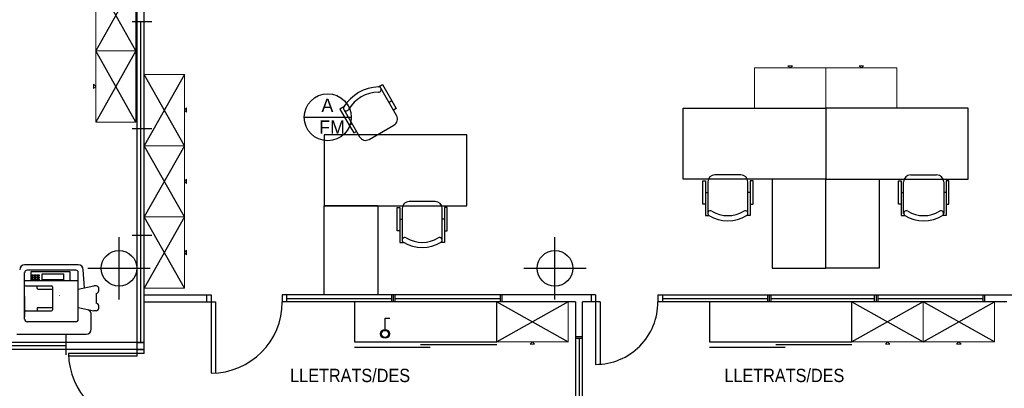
# Model space of a CAD drawing. Header units: metres. Extents: x -1 to 438, y -6 to 39.
# Tile 8 of 13: x 404.72 to 415.78, y 16.45 to 20.59. Entities that reach past the tile are written whole.
import ezdxf

# ---------------------------------------------------------------- set-up
doc = ezdxf.new("R2010")
doc.units = ezdxf.units.M
doc.linetypes.add('CONTINUA', pattern=[0])
for name, color, linetype, lineweight in [('INS P3  ELECTRICITAT ACTUAL', 7, 'CONTINUA', 25), ('P3  TEXT ACTUAL', 7, 'CONTINUA', 25), ('P3 MOBLES ACTUAL', 7, 'CONTINUA', 25), ('P3 MURS ACTUAL', 7, 'CONTINUA', 25)]:
    doc.layers.add(name, color=color, linetype=linetype, lineweight=lineweight)
doc.styles.add('ARIAL', font='arial.ttf')
doc.styles.add('Century Gothic', font='txt')
doc.styles.add('SIMPLEX', font='simplex_.ttf')

msp = doc.modelspace()

# ---------------------------------------------------------------- linework, layer by layer
at = {"layer": 'INS P3  ELECTRICITAT ACTUAL', "color": 180, "transparency": 33554687}
msp.add_lwpolyline([(408.825, 17.103), (408.825, 17.238), (408.879, 17.238)], dxfattribs=at)
for radius in [0.0501, 0.0397]:
    msp.add_circle((408.825, 17.062), radius, dxfattribs=at)
for start, end in [(0, 180), (180, 0)]:
    msp.add_arc((408.825, 17.062), 0.045, start, end, dxfattribs=at)
at = {"layer": 'P3 MOBLES ACTUAL', "transparency": 33554687}
for p, q in [((406.027, 21.042), (405.577, 20.242)), ((406.027, 20.242), (405.577, 21.042)), ((406.027, 20.242), (405.577, 19.442)), ((406.027, 19.442), (405.577, 20.242)), ((406.571, 19.976), (406.121, 19.176)), ((406.571, 19.176), (406.121, 19.976)), ((406.571, 19.176), (406.121, 18.376)), ((406.571, 18.376), (406.121, 19.176)), ((406.571, 18.376), (406.121, 17.576)), ((406.571, 17.576), (406.121, 18.376)), ((410.081, 17.421), (410.881, 16.971)), ((410.881, 17.421), (410.081, 16.971)), ((414.071, 17.421), (414.871, 16.971)), ((414.871, 17.421), (414.071, 16.971)), ((414.871, 16.971), (415.671, 17.421)), ((415.671, 16.971), (414.871, 17.421)), ((409.224, 16.941), (410.081, 16.941)), ((413.214, 16.941), (414.071, 16.941)), ((408.481, 16.911), (409.331, 16.911)), ((412.471, 16.911), (413.321, 16.911))]:
    msp.add_line(p, q, dxfattribs=at)
at = {"layer": 'P3 MOBLES ACTUAL', "color": 180, "transparency": 33554687}
for p, q in [((408.955, 19.516), (408.778, 19.822)), ((408.362, 19.582), (408.539, 19.276)), ((408.9, 19.681), (408.87, 19.663)), ((408.946, 19.592), (408.924, 19.579)), ((408.424, 19.406), (408.454, 19.423)), ((408.648, 19.247), (408.926, 19.407)), ((412.821, 18.849), (412.531, 18.849)), ((414.731, 18.849), (415.021, 18.849)), ((412.451, 18.769), (412.451, 18.415)), ((412.901, 18.415), (412.901, 18.769)), ((414.651, 18.415), (414.651, 18.769)), ((415.101, 18.769), (415.101, 18.415)), ((412.425, 18.649), (412.451, 18.649)), ((412.928, 18.649), (412.901, 18.649)), ((414.625, 18.649), (414.651, 18.649)), ((415.128, 18.649), (415.101, 18.649)), ((408.743, 18.499), (408.143, 18.499)), ((409.388, 18.549), (409.098, 18.549)), ((409.018, 18.469), (409.018, 18.115)), ((409.468, 18.115), (409.468, 18.469)), ((408.991, 18.349), (409.018, 18.349)), ((409.494, 18.349), (409.468, 18.349)), ((405.379, 17.838), (404.777, 17.838)), ((404.777, 17.226), (404.777, 17.75)), ((405.352, 17.778), (404.805, 17.778)), ((405.289, 17.759), (404.848, 17.759)), ((404.848, 17.759), (404.848, 17.663)), ((404.851, 17.714), (404.851, 17.725)), ((404.851, 17.725), (404.873, 17.725)), ((404.873, 17.714), (404.851, 17.714)), ((404.851, 17.691), (404.851, 17.703)), ((404.851, 17.703), (404.873, 17.703)), ((404.873, 17.725), (404.873, 17.714)), ((404.873, 17.703), (404.873, 17.691)), ((404.884, 17.714), (404.884, 17.725)), ((404.884, 17.725), (404.906, 17.725)), ((404.906, 17.714), (404.884, 17.714)), ((404.884, 17.691), (404.884, 17.703)), ((404.884, 17.703), (404.906, 17.703)), ((404.906, 17.725), (404.906, 17.714)), ((404.906, 17.703), (404.906, 17.691)), ((404.917, 17.714), (404.917, 17.725)), ((404.917, 17.725), (404.94, 17.725)), ((404.94, 17.714), (404.917, 17.714)), ((404.917, 17.691), (404.917, 17.703)), ((404.917, 17.703), (404.94, 17.703)), ((404.94, 17.725), (404.94, 17.714)), ((404.94, 17.703), (404.94, 17.691)), ((404.974, 17.669), (404.974, 17.735)), ((404.974, 17.735), (405.214, 17.735)), ((405.214, 17.735), (405.214, 17.669)), ((405.289, 17.663), (405.289, 17.759)), ((405.379, 17.226), (405.379, 17.75)), ((405.45, 17.58), (405.435, 17.782)), ((405.379, 17.658), (404.777, 17.658)), ((404.788, 17.602), (405.078, 17.602)), ((404.848, 17.663), (405.289, 17.663)), ((404.873, 17.691), (404.851, 17.691)), ((404.851, 17.669), (404.851, 17.68)), ((404.851, 17.68), (404.873, 17.68)), ((404.873, 17.669), (404.851, 17.669)), ((404.873, 17.68), (404.873, 17.669)), ((404.906, 17.691), (404.884, 17.691)), ((404.884, 17.669), (404.884, 17.68)), ((404.884, 17.68), (404.906, 17.68)), ((404.906, 17.669), (404.884, 17.669)), ((404.906, 17.68), (404.906, 17.669)), ((404.916, 17.577), (404.916, 17.602)), ((404.94, 17.691), (404.917, 17.691)), ((404.917, 17.669), (404.917, 17.68)), ((404.917, 17.68), (404.94, 17.68)), ((404.94, 17.669), (404.917, 17.669)), ((404.94, 17.68), (404.94, 17.669)), ((405.214, 17.669), (404.974, 17.669)), ((405.089, 17.591), (405.089, 17.332)), ((405.379, 17.565), (405.553, 17.602)), ((405.581, 17.602), (405.553, 17.602)), ((404.777, 17.481), (404.777, 17.258)), ((404.927, 17.565), (405.089, 17.565)), ((405.581, 17.517), (405.581, 17.406)), ((405.581, 17.517), (405.581, 17.517)), ((405.608, 17.574), (405.608, 17.545)), ((405.581, 17.406), (405.581, 17.406)), ((405.608, 17.378), (405.608, 17.349)), ((404.788, 17.321), (405.078, 17.321)), ((404.916, 17.346), (404.916, 17.321)), ((404.927, 17.357), (405.089, 17.357)), ((405.379, 17.357), (405.553, 17.321)), ((405.525, 17.113), (405.525, 17.28)), ((405.581, 17.321), (405.553, 17.321)), ((405.352, 17.198), (404.805, 17.198)), ((404.688, 17.057), (405.469, 17.057))]:
    msp.add_line(p, q, dxfattribs=at)
at = {"layer": 'P3 MOBLES ACTUAL', "color": 180, "lineweight": 13, "transparency": 33554687}
for points in [[(405.577, 21.042), (405.577, 20.242), (406.027, 20.242), (406.027, 21.042), (405.577, 21.042)], [(405.577, 20.242), (405.577, 19.442), (406.027, 19.442), (406.027, 20.242), (405.577, 20.242)], [(412.976, 20.049), (413.776, 20.049), (413.776, 19.599), (412.976, 19.599), (412.976, 20.049)], [(413.376, 20.049), (413.351, 20.074), (413.401, 20.074), (413.376, 20.049)], [(413.776, 20.049), (414.576, 20.049), (414.576, 19.599), (413.776, 19.599), (413.776, 20.049)], [(414.176, 20.049), (414.151, 20.074), (414.201, 20.074), (414.176, 20.049)], [(406.571, 19.976), (406.571, 19.176), (406.121, 19.176), (406.121, 19.976), (406.571, 19.976)], [(405.577, 19.842), (405.552, 19.867), (405.552, 19.817), (405.577, 19.842)], [(406.571, 19.576), (406.596, 19.601), (406.596, 19.551), (406.571, 19.576)], [(406.571, 19.176), (406.571, 18.376), (406.121, 18.376), (406.121, 19.176), (406.571, 19.176)], [(406.571, 18.776), (406.596, 18.801), (406.596, 18.751), (406.571, 18.776)], [(406.571, 18.376), (406.571, 17.576), (406.121, 17.576), (406.121, 18.376), (406.571, 18.376)], [(406.571, 17.976), (406.596, 18.001), (406.596, 17.951), (406.571, 17.976)], [(410.081, 16.971), (410.881, 16.971), (410.881, 17.421), (410.081, 17.421), (410.081, 16.971)], [(414.071, 16.971), (414.871, 16.971), (414.871, 17.421), (414.071, 17.421), (414.071, 16.971)], [(414.871, 16.971), (415.671, 16.971), (415.671, 17.421), (414.871, 17.421), (414.871, 16.971)], [(410.481, 16.971), (410.456, 16.946), (410.506, 16.946), (410.481, 16.971)], [(414.471, 16.971), (414.446, 16.946), (414.496, 16.946), (414.471, 16.971)], [(415.271, 16.971), (415.246, 16.946), (415.296, 16.946), (415.271, 16.971)]]:
    msp.add_lwpolyline(points, close=True, dxfattribs=at)
at = {"layer": 'P3 MOBLES ACTUAL', "color": 180, "transparency": 33554687}
for points in [[(408.751, 19.837), (408.795, 19.863), (408.9, 19.681), (408.95, 19.594), (408.92, 19.577)], [(408.363, 19.613), (408.319, 19.588), (408.424, 19.406), (408.474, 19.319), (408.504, 19.337)], [(412.425, 18.52), (412.394, 18.52), (412.394, 18.78), (412.425, 18.78), (412.425, 18.39), (412.465, 18.39)], [(412.928, 18.52), (412.959, 18.52), (412.959, 18.78), (412.928, 18.78), (412.928, 18.39), (412.888, 18.39)], [(414.625, 18.52), (414.594, 18.52), (414.594, 18.78), (414.625, 18.78), (414.625, 18.39), (414.665, 18.39)], [(415.128, 18.52), (415.159, 18.52), (415.159, 18.78), (415.128, 18.78), (415.128, 18.39), (415.088, 18.39)], [(408.991, 18.22), (408.96, 18.22), (408.96, 18.48), (408.991, 18.48), (408.991, 18.09), (409.031, 18.09)], [(409.494, 18.22), (409.525, 18.22), (409.525, 18.48), (409.494, 18.48), (409.494, 18.09), (409.454, 18.09)]]:
    msp.add_lwpolyline(points, dxfattribs=at)
for points in [[(413.776, 18.799), (412.176, 18.799), (412.176, 19.599), (413.776, 19.599), (413.776, 18.799)], [(413.776, 18.799), (415.376, 18.799), (415.376, 19.599), (413.776, 19.599), (413.776, 18.799)], [(408.143, 18.499), (409.743, 18.499), (409.743, 19.299), (408.143, 19.299), (408.143, 18.499)], [(413.176, 17.799), (413.776, 17.799), (413.776, 18.799), (413.176, 18.799), (413.176, 17.799)], [(414.376, 17.799), (413.776, 17.799), (413.776, 18.799), (414.376, 18.799), (414.376, 17.799)], [(408.743, 17.499), (408.143, 17.499), (408.143, 18.499), (408.743, 18.499), (408.743, 17.499)]]:
    msp.add_lwpolyline(points, close=True, dxfattribs=at)
at = {"layer": 'P3 MOBLES ACTUAL', "transparency": 33554687}
for points in [[(408.481, 16.971), (410.081, 16.971), (410.081, 17.421), (408.481, 17.421), (408.481, 16.971)], [(412.471, 16.971), (414.071, 16.971), (414.071, 17.421), (412.471, 17.421), (412.471, 16.971)]]:
    msp.add_lwpolyline(points, close=True, dxfattribs=at)
at = {"layer": 'P3 MOBLES ACTUAL', "color": 180, "transparency": 33554687}
for centre, radius, start, end in [((408.767, 19.361), 0.476, 91.8933, 148.1067), ((408.752, 19.807), 0.03, 267.334, 91.1475), ((408.755, 19.382), 0.395, 90.6158, 149.3842), ((408.388, 19.597), 0.03, 148.8525, 332.666), ((408.886, 19.476), 0.08, 300, 30), ((408.608, 19.316), 0.08, 210, 300), ((412.531, 18.769), 0.08, 90, 180), ((412.821, 18.769), 0.08, 0, 90), ((414.731, 18.769), 0.08, 90, 180), ((415.021, 18.769), 0.08, 0, 90), ((409.098, 18.469), 0.08, 90, 180), ((409.388, 18.469), 0.08, 0, 90), ((412.481, 18.415), 0.03, 57.334, 236.1712), ((412.676, 18.751), 0.418, 239.5867, 300.4133), ((412.676, 18.73), 0.34, 238.2704, 301.7296), ((412.871, 18.415), 0.03, 303.8288, 122.666), ((414.681, 18.415), 0.03, 57.334, 236.1712), ((414.876, 18.751), 0.418, 239.5867, 300.4133), ((414.876, 18.73), 0.34, 238.2704, 301.7296), ((415.071, 18.415), 0.03, 303.8288, 122.666), ((409.048, 18.115), 0.03, 57.334, 236.1712), ((409.243, 18.43), 0.34, 238.2704, 301.7296), ((409.438, 18.115), 0.03, 303.8288, 122.666), ((409.243, 18.451), 0.418, 239.5867, 300.4133), ((404.777, 17.782), 0.0558, 90, 180), ((405.379, 17.782), 0.0558, 0, 90), ((404.805, 17.75), 0.0279, 90, 180), ((405.352, 17.75), 0.0279, 0, 90), ((404.788, 17.613), 0.0112, 180, 270), ((405.078, 17.591), 0.0112, 0, 90), ((405.581, 17.574), 0.0279, 0, 90), ((404.927, 17.577), 0.0112, 180, 270), ((405.581, 17.545), 0.0279, 270, 0), ((405.581, 17.378), 0.0279, 0, 90), ((404.788, 17.31), 0.0112, 90, 180), ((404.927, 17.346), 0.0112, 90, 180), ((405.078, 17.332), 0.0112, 270, 0), ((405.522, 17.378), 0.0558, 231.9426, 241.7827), ((405.469, 17.28), 0.0558, 0, 61.7827), ((405.581, 17.349), 0.0279, 270, 0), ((404.805, 17.226), 0.0279, 180, 270), ((405.352, 17.226), 0.0279, 270, 0), ((405.469, 17.113), 0.0558, 270, 0)]:
    msp.add_arc(centre, radius, start, end, dxfattribs=at)
at = {"layer": 'P3 MURS ACTUAL', "transparency": 33554687}
for p, q in [((406.041, 16.886), (406.041, 21.21)), ((406.121, 16.886), (406.121, 21.21)), ((406.207, 20.566), (405.983, 20.566)), ((406.081, 16.966), (406.081, 20.566)), ((406.207, 19.366), (405.983, 19.366)), ((406.207, 18.166), (405.983, 18.166)), ((406.121, 17.499), (406.871, 17.499)), ((406.821, 17.499), (406.821, 17.421)), ((406.871, 17.499), (406.871, 16.621)), ((411.191, 17.499), (407.671, 17.499)), ((407.671, 17.499), (407.671, 17.421)), ((407.721, 17.421), (407.721, 17.499)), ((408.901, 17.421), (408.901, 17.499)), ((408.921, 17.421), (408.921, 17.499)), ((408.941, 17.421), (408.941, 17.499)), ((410.121, 17.421), (410.121, 17.499)), ((410.141, 17.421), (410.141, 17.499)), ((411.141, 17.499), (411.141, 17.421)), ((411.191, 17.499), (411.191, 16.719)), ((411.891, 17.499), (416.378, 17.499)), ((411.891, 17.499), (411.891, 17.421)), ((411.941, 17.499), (411.941, 17.421)), ((413.121, 17.499), (413.121, 17.421)), ((413.141, 17.499), (413.141, 17.421)), ((413.161, 17.499), (413.161, 17.421)), ((414.321, 17.499), (414.321, 17.421)), ((414.341, 17.499), (414.341, 17.421)), ((414.361, 17.499), (414.361, 17.421)), ((415.541, 17.499), (415.541, 17.421)), ((415.561, 17.499), (415.561, 17.421)), ((406.121, 17.421), (406.921, 17.421)), ((406.921, 17.421), (406.921, 16.623)), ((410.965, 17.421), (407.671, 17.421)), ((407.721, 17.459), (408.901, 17.459)), ((408.941, 17.459), (410.121, 17.459)), ((410.965, 17.421), (410.965, 13.119)), ((411.241, 17.421), (411.045, 17.421)), ((411.045, 13.119), (411.045, 17.421)), ((411.241, 17.421), (411.241, 16.72)), ((415.811, 17.421), (411.891, 17.421)), ((411.941, 17.459), (413.121, 17.459)), ((413.161, 17.459), (414.321, 17.459)), ((414.361, 17.459), (415.541, 17.459)), ((405.241, 17.05), (405.241, 16.826)), ((406.121, 16.966), (399.059, 16.966)), ((405.241, 16.926), (399.241, 16.926)), ((406.041, 16.81), (406.041, 16.966)), ((406.041, 16.966), (406.121, 16.966)), ((406.121, 16.84), (406.121, 16.966)), ((411.045, 17.029), (410.965, 17.029)), ((411.045, 17.009), (410.965, 17.009)), ((411.005, 17.009), (411.005, 15.829)), ((406.121, 16.886), (399.043, 16.886)), ((406.121, 16.84), (405.271, 16.84)), ((406.041, 16.887), (406.121, 16.887)), ((406.041, 16.81), (405.271, 16.81))]:
    msp.add_line(p, q, dxfattribs=at)
at = {"layer": 'P3 MURS ACTUAL', "color": 7, "linetype": 'CONTINUA', "lineweight": 25, "transparency": 33554687}
msp.add_line((407.918, 19.495), (408.446, 19.495), dxfattribs=at)
at = {"layer": 'P3 MURS ACTUAL', "color": 180, "linetype": 'CONTINUA', "transparency": 33554687}
for p, q in [((405.837, 17.449), (405.837, 18.149)), ((410.734, 17.449), (410.734, 18.149)), ((405.487, 17.799), (406.187, 17.799)), ((410.384, 17.799), (411.084, 17.799))]:
    msp.add_line(p, q, dxfattribs=at)
at = {"layer": 'P3 MURS ACTUAL', "color": 180, "transparency": 33554687}
msp.add_line((411.941, 17.494), (411.941, 17.421), dxfattribs=at)
at = {"layer": 'P3 MURS ACTUAL', "color": 7, "linetype": 'CONTINUA', "lineweight": 25, "transparency": 33554687}
msp.add_circle((408.182, 19.495), 0.264, dxfattribs=at)
at = {"layer": 'P3 MURS ACTUAL', "transparency": 33554687}
for centre in [(405.837, 17.799), (410.734, 17.799)]:
    msp.add_circle(centre, 0.2, dxfattribs=at)
for centre, radius, start, end in [((406.871, 17.421), 0.8, 270, 0), ((411.191, 17.419), 0.7, 269.9996, 0.2283), ((406.051, 16.84), 0.78, 180, 270)]:
    msp.add_arc(centre, radius, start, end, dxfattribs=at)

# ---------------------------------------------------------------- texts
at = {"layer": 'P3  TEXT ACTUAL', "linetype": 'CONTINUA', "transparency": 33554687, "char_height": 0.15, "width": 1.4116, "attachment_point": 8, "style": 'ARIAL'}
for insert in [(408.433, 16.518), (413.311, 16.518)]:
    msp.add_mtext('\\W0.87;LLETRATS/DES', dxfattribs=dict(at, insert=insert))
at = {"layer": 'P3 MOBLES ACTUAL', "transparency": 33554687, "insert": (405.169, 17.495), "char_height": 0.001, "width": 0.00402, "attachment_point": 8, "rotation": 180, "style": 'SIMPLEX'}
msp.add_mtext('\\W0.89;impr.', dxfattribs=at)
at = {"layer": 'P3 MURS ACTUAL', "color": 7, "linetype": 'CONTINUA', "lineweight": 25, "transparency": 33554687, "char_height": 0.15, "attachment_point": 7, "style": 'Century Gothic'}
for s, insert, width in [('A', (408.111, 19.555), 0.23), ('FM', (408.085, 19.31), 0.37)]:
    msp.add_mtext(s, dxfattribs=dict(at, insert=insert, width=width))

doc.saveas('drawing.dxf')
